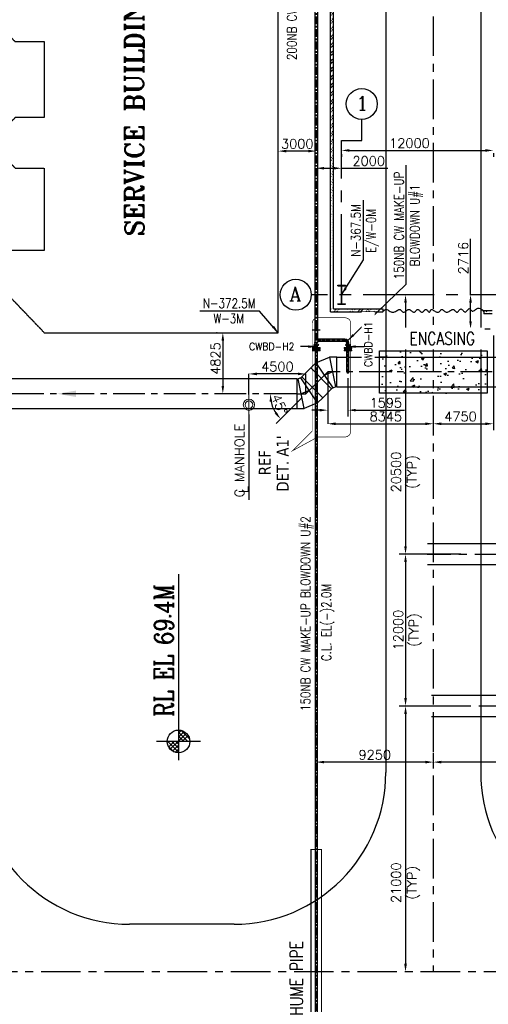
# Model space of a CAD drawing. Header units: inches. Extents: x -341304 to 31571016, y -692717 to 2132253.
# Tile 110 of 256: x 402767 to 439809, y -315058 to -237247. Entities that reach past the tile are written whole.
import ezdxf
from ezdxf.enums import TextEntityAlignment as Align

# ---------------------------------------------------------------- set-up
doc = ezdxf.new("R2010")
doc.units = ezdxf.units.IN
doc.header["$MEASUREMENT"] = 0
for name, pattern in [('CENTER', [2, 1.25, -0.25, 0.25, -0.25]), ('CENTER2', [1.125, 0.75, -0.125, 0.125, -0.125]), ('CENTRE', [1.5, 0.75, -0.25, 0.25, -0.25]), ('DASHDOT', [1, 0.5, -0.25, 0, -0.25])]:
    doc.linetypes.add(name, pattern=pattern)
for name, color, linetype in [('0-CL', 8, 'CENTER'), ('0-CW RETURN', 1, 'Continuous'), ('CANAL', 4, 'Continuous'), ('CEN', 1, 'CENTER'), ('COL', 1, 'Continuous'), ('CW PIPE IL', 4, 'Continuous'), ('CWPIPE', 3, 'CENTER'), ('DIM', 1, 'Continuous'), ('ENCASING', 44, 'Continuous'), ('EQP0', 3, 'Continuous'), ('GRID', 2, 'CENTER2'), ('HATCH', 9, 'Continuous'), ('PIPE', 4, 'Continuous'), ('TCE-ME-ROAD', 244, 'Continuous'), ('text', 3, 'Continuous'), ('WALL', 40, 'Continuous')]:
    doc.layers.add(name, color=color, linetype=linetype)
doc.layers.add('EQP', color=3, linetype='Continuous', lineweight=18)
doc.styles.add('ROMANC', font='ROMANC.SHX')
doc.styles.add('ROMANS', font='romans')
doc.styles.add('ROMANT', font='romant', dxfattribs={"height": 5})
doc.styles.add('style1', font='verdana.ttf')
doc.dimstyles.new('User600', dxfattribs={"dimscale": 500, "dimtxt": 1.5, "dimasz": 1.25, "dimexe": 1, "dimexo": 1, "dimgap": 0.4, "dimtad": 1, "dimdec": 0, "dimzin": 0, "dimdsep": 46, "dimtxsty": 'ROMANS', "dimcen": 1, "dimclrd": 8, "dimclre": 8, "dimclrt": 3, "dimadec": 0, "dimazin": 0, "dimtfac": 1, "dimtdec": 0, "dimtix": 1, "dimtofl": 0, "dimtmove": 0, "dimatfit": 3, "dimfxl": 1, "dimtolj": 1, "dimtzin": 0, "dimarcsym": 0})

# ---------------------------------------------------------------- blocks, each defined once
blk = doc.blocks.new('*D153')
at = {"color": 8, "lineweight": -2, "transparency": 16777216}
for p, q in [((438406, -258984), (438406, -254566)), ((440086, -258984), (438406, -258984)), ((438406, -261074), (438406, -259609)), ((439959, -261699), (438406, -261699))]:
    blk.add_line(p, q, dxfattribs=at)
at = {"color": 8, "transparency": 16777216}
for points in [[(438302, -259609), (438510, -259609), (438406, -258984)], [(438302, -261074), (438510, -261074), (438406, -261699)]]:
    blk.add_solid(points, dxfattribs=at)
at = {"layer": 'Defpoints', "color": 0, "transparency": 16777216}
for p in [(438406, -258984), (440086, -258984), (439959, -261699)]:
    blk.add_point(p, dxfattribs=at)
at = {"color": 3, "transparency": 16777216, "insert": (437831, -256087), "char_height": 750, "attachment_point": 5, "rotation": 90, "style": 'ROMANS'}
blk.add_mtext('\\A1;2716', dxfattribs=at)
blk = doc.blocks.new('*D154')
at = {"color": 8, "lineweight": -2, "transparency": 16777216}
for p, q in [((427114, -265084), (427114, -269182)), ((427739, -269182), (434834, -269182)), ((435459, -268794), (435459, -269182))]:
    blk.add_line(p, q, dxfattribs=at)
at = {"color": 8, "transparency": 16777216}
for points in [[(427739, -269078), (427739, -269286), (427114, -269182)], [(434834, -269078), (434834, -269286), (435459, -269182)]]:
    blk.add_solid(points, dxfattribs=at)
at = {"layer": 'Defpoints', "color": 0, "transparency": 16777216}
for p in [(427114, -265084), (435459, -268794), (435459, -269182)]:
    blk.add_point(p, dxfattribs=at)
at = {"color": 3, "transparency": 16777216, "insert": (431709, -268607), "char_height": 750, "attachment_point": 5, "style": 'ROMANS'}
blk.add_mtext('\\A1;8345', dxfattribs=at)
blk = doc.blocks.new('*D155')
at = {"color": 8, "lineweight": -2, "transparency": 16777216}
for p, q in [((420889, -266879), (420889, -265240)), ((424764, -265240), (421514, -265240)), ((425389, -266809), (425389, -265240))]:
    blk.add_line(p, q, dxfattribs=at)
at = {"color": 8, "transparency": 16777216}
for points in [[(421514, -265136), (421514, -265345), (420889, -265240)], [(424764, -265136), (424764, -265345), (425389, -265240)]]:
    blk.add_solid(points, dxfattribs=at)
at = {"layer": 'Defpoints', "color": 0, "transparency": 16777216}
for p in [(420889, -265240), (420889, -266879), (425389, -266809)]:
    blk.add_point(p, dxfattribs=at)
at = {"color": 3, "transparency": 16777216, "insert": (423139, -264665), "char_height": 750, "attachment_point": 5, "style": 'ROMANS'}
blk.add_mtext('\\A1;4500', dxfattribs=at)
blk = doc.blocks.new('A$C41E52089')
at = {"layer": 'COL'}
h = blk.add_hatch(dxfattribs=at)
h.set_pattern_fill('ANSI31', color=230, scale=100, style=0)
h.paths.add_polyline_path([(300, -710), (0, -710), (0, -750), (300, -750)])
h.paths.add_polyline_path([(0, -710), (-300, -710), (-300, -750), (0, -750)])
h.paths.add_polyline_path([(0, 0), (-13, 0), (-13, -710), (0, -710)])
h.paths.add_polyline_path([(0, 710), (-13, 710), (-13, 0), (0, 0)])
h.paths.add_polyline_path([(12, 0), (0, 0), (0, -710), (12, -710)])
h.paths.add_polyline_path([(12, 710), (0, 710), (0, 0), (12, 0)])
h.paths.add_polyline_path([(300, 750), (0, 750), (0, 710), (12, 710), (300, 710)])
h.paths.add_polyline_path([(0, 750), (-300, 750), (-300, 710), (0, 710)])
at = {"layer": 'COL', "color": 2}
blk.add_line((0, -790), (0, 790), dxfattribs=at)
at = {"layer": 'COL', "color": 230}
for p, q in [((-300, 750), (300, 750)), ((-300, 750), (-300, 710)), ((-300, 710), (300, 710)), ((123, 0), (-123, 0)), ((-13, -710), (-13, 710)), ((12, -710), (12, 710)), ((300, 750), (300, 710)), ((-300, -710), (300, -710)), ((-300, -750), (-300, -710)), ((-300, -750), (300, -750)), ((300, -750), (300, -710))]:
    blk.add_line(p, q, dxfattribs=at)
blk = doc.blocks.new('*D167')
at = {"color": 8, "lineweight": -2, "transparency": 16777216}
for p, q in [((426209, -249429), (426209, -248987)), ((426834, -248987), (427584, -248987)), ((428209, -249429), (428209, -248987)), ((428209, -248987), (431877, -248987))]:
    blk.add_line(p, q, dxfattribs=at)
at = {"color": 8, "transparency": 16777216}
for points in [[(426834, -248882), (426834, -249091), (426209, -248987)], [(427584, -248882), (427584, -249091), (428209, -248987)]]:
    blk.add_solid(points, dxfattribs=at)
at = {"layer": 'Defpoints', "color": 0, "transparency": 16777216}
for p in [(426209, -248987), (426209, -249429), (428209, -249429)]:
    blk.add_point(p, dxfattribs=at)
at = {"color": 3, "transparency": 16777216, "insert": (430356, -248412), "char_height": 750, "attachment_point": 5, "style": 'ROMANS'}
blk.add_mtext('\\A1;2000', dxfattribs=at)
blk = doc.blocks.new('*D309')
at = {"color": 8, "lineweight": -2, "transparency": 16777216}
for p, q in [((424164, -266809), (422065, -266809)), ((425036, -267162), (423038, -269159))]:
    blk.add_line(p, q, dxfattribs=at)
blk.add_arc((425389, -266809), 2825, 192.70361, 212.29639, dxfattribs=at)
at = {"color": 8, "transparency": 16777216}
for points in [[(422530, -267441), (422737, -267418), (422565, -266809)], [(423083, -268253), (422920, -268383), (423392, -268806)]]:
    blk.add_solid(points, dxfattribs=at)
at = {"layer": 'Defpoints', "color": 0, "transparency": 16777216}
for p in [(424664, -266809, -55263), (425389, -266809, -55263), (425389, -266809, -55263), (425902, -266296, -55263), (422661, -267540)]:
    blk.add_point(p, dxfattribs=at)
at = {"color": 3, "transparency": 16777216, "insert": (423311, -267669), "char_height": 750, "attachment_point": 5, "rotation": 292.5, "style": 'ROMANS'}
blk.add_mtext('\\A1;45°', dxfattribs=at)
blk = doc.blocks.new('BTG Road')
at = {"layer": 'TCE-ME-ROAD', "color": 11, "linetype": 'CENTER', "ltscale": 2500}
for p, q in [((2701394, 219644), (2701394, 641519)), ((2791894, 601769, 96251), (2701394, 601769, 96251))]:
    blk.add_line(p, q, dxfattribs=at)
at = {"layer": 'TCE-ME-ROAD'}
for p, q in [((2705144, 617519, 96251), (2705144, 625769, 96251)), ((2791894, 605519, 96251), (2717144, 605519, 96251)), ((2791894, 598019, 96251), (2717144, 598019, 96251))]:
    blk.add_line(p, q, dxfattribs=at)
for centre, start, end in [((2717144, 625769, 96251), 90, 180), ((2717144, 617519, 96251), 180, 270), ((2717144, 586019, 96251), 90, 180)]:
    blk.add_arc(centre, 12000, start, end, dxfattribs=at)
blk = doc.blocks.new('Service Building')
at = {"layer": 'GRID', "color": 91}
for p, q in [((12000, 398199), (14604, 399765)), ((19616, 399765), (14604, 399765)), ((22220, 398199), (19616, 399765)), ((12000, 394000), (12000, 398199)), ((22220, 394000), (22220, 398199))]:
    blk.add_line(p, q, dxfattribs=at)
blk.add_lwpolyline([(37000, 372500), (37000, 391000), (33870, 394000), (30500, 394000), (30500, 391000), (24000, 391000), (24000, 392675), (24000, 393295), (23295, 394000), (20705, 394000), (20000, 393295), (20000, 392675), (20000, 391000), (14000, 391000), (14000, 392675), (14000, 393295), (13295, 394000), (10705, 394000), (10000, 393295), (10000, 391000), (3500, 391000), (3500, 394000), (130, 394000), (-3000, 391000), (-3000, 372500)], close=True, dxfattribs=at)
blk = doc.blocks.new('*D180')
at = {"color": 8, "lineweight": -2, "transparency": 16777216}
for p, q in [((428209, -247868), (428209, -248079)), ((428834, -247579), (439584, -247579)), ((440209, -247790), (440209, -248079))]:
    blk.add_line(p, q, dxfattribs=at)
at = {"color": 8, "transparency": 16777216}
for points in [[(428834, -247475), (428834, -247683), (428209, -247579)], [(439584, -247475), (439584, -247683), (440209, -247579)]]:
    blk.add_solid(points, dxfattribs=at)
at = {"layer": 'Defpoints', "color": 0, "transparency": 16777216}
for p in [(428209, -247368), (440209, -247290), (440209, -247579)]:
    blk.add_point(p, dxfattribs=at)
at = {"color": 3, "transparency": 16777216, "insert": (433577, -247004), "char_height": 750, "attachment_point": 5, "style": 'ROMANS'}
blk.add_mtext('\\A1;12000', dxfattribs=at)
blk = doc.blocks.new('*D181')
at = {"color": 8, "lineweight": -2, "transparency": 16777216}
blk.add_line((425584, -247631), (423834, -247631), dxfattribs=at)
at = {"color": 8, "transparency": 16777216}
for points in [[(423834, -247527), (423834, -247735), (423209, -247631)], [(425584, -247527), (425584, -247735), (426209, -247631)]]:
    blk.add_solid(points, dxfattribs=at)
at = {"layer": 'Defpoints', "color": 0, "transparency": 16777216}
for p in [(423209, -247631), (423209, -247631), (426209, -247631)]:
    blk.add_point(p, dxfattribs=at)
at = {"color": 3, "transparency": 16777216, "insert": (424709, -247056), "char_height": 750, "attachment_point": 5, "style": 'ROMANS'}
blk.add_mtext('\\A1;3000', dxfattribs=at)
blk = doc.blocks.new('*D235')
at = {"color": 8, "lineweight": -2, "transparency": 16777216}
for p, q in [((418384, -261984), (418324, -261984)), ((418824, -262609), (418824, -266184)), ((418384, -266809), (418324, -266809))]:
    blk.add_line(p, q, dxfattribs=at)
at = {"color": 8, "transparency": 16777216}
for points in [[(418720, -262609), (418928, -262609), (418824, -261984)], [(418720, -266184), (418928, -266184), (418824, -266809)]]:
    blk.add_solid(points, dxfattribs=at)
at = {"layer": 'Defpoints', "color": 0, "transparency": 16777216}
for p in [(418884, -261984), (418824, -266809), (418884, -266809)]:
    blk.add_point(p, dxfattribs=at)
at = {"color": 3, "transparency": 16777216, "insert": (418249, -264031), "char_height": 750, "attachment_point": 5, "rotation": 90, "style": 'ROMANS'}
blk.add_mtext('\\A1;4825', dxfattribs=at)
blk = doc.blocks.new('*D247')
at = {"color": 8, "lineweight": -2, "transparency": 16777216}
for p, q in [((440209, -262199), (440209, -269682)), ((436084, -269182), (439584, -269182))]:
    blk.add_line(p, q, dxfattribs=at)
at = {"color": 8, "transparency": 16777216}
for points in [[(436084, -269078), (436084, -269286), (435459, -269182)], [(439584, -269078), (439584, -269286), (440209, -269182)]]:
    blk.add_solid(points, dxfattribs=at)
at = {"layer": 'Defpoints', "color": 0, "transparency": 16777216}
for p in [(440209, -261699), (435459, -269182), (440209, -269182)]:
    blk.add_point(p, dxfattribs=at)
at = {"color": 3, "transparency": 16777216, "insert": (437616, -268607), "char_height": 750, "attachment_point": 5, "style": 'ROMANS'}
blk.add_mtext('\\A1;4750', dxfattribs=at)
blk = doc.blocks.new('*D386')
at = {"color": 8, "lineweight": -2, "transparency": 16777216}
for p, q in [((426209, -295521), (426209, -295417)), ((434834, -295917), (426834, -295917))]:
    blk.add_line(p, q, dxfattribs=at)
at = {"color": 8, "transparency": 16777216}
for points in [[(426834, -295813), (426834, -296021), (426209, -295917)], [(434834, -295813), (434834, -296021), (435459, -295917)]]:
    blk.add_solid(points, dxfattribs=at)
at = {"layer": 'Defpoints', "color": 0, "transparency": 16777216}
for p in [(426209, -295917), (426209, -296021), (435459, -295917, -96251)]:
    blk.add_point(p, dxfattribs=at)
at = {"color": 3, "transparency": 16777216, "insert": (430834, -295342), "char_height": 750, "attachment_point": 5, "style": 'ROMANS'}
blk.add_mtext('\\A1;9250', dxfattribs=at)
blk = doc.blocks.new('*D387')
at = {"color": 8, "lineweight": -2, "transparency": 16777216}
for p, q in [((427114, -265584), (427114, -268605)), ((428709, -265584), (428709, -268605)), ((426489, -268105), (425864, -268105)), ((429334, -268105), (433177, -268105))]:
    blk.add_line(p, q, dxfattribs=at)
at = {"color": 8, "transparency": 16777216}
for points in [[(426489, -268001), (426489, -268209), (427114, -268105)], [(429334, -268001), (429334, -268209), (428709, -268105)]]:
    blk.add_solid(points, dxfattribs=at)
at = {"layer": 'Defpoints', "color": 0, "transparency": 16777216}
for p in [(427114, -265084), (428709, -265084), (428709, -268105)]:
    blk.add_point(p, dxfattribs=at)
at = {"color": 3, "transparency": 16777216, "insert": (431709, -267530), "char_height": 750, "attachment_point": 5, "style": 'ROMANS'}
blk.add_mtext('\\A1;1595', dxfattribs=at)
blk = doc.blocks.new('GT REV-02')
at = {"color": 230, "linetype": 'CENTRE', "ltscale": 2500}
for p, q in [((-998166, 34191), (-958426, 34191)), ((-997843, 22191), (-971714, 22191))]:
    blk.add_line(p, q, dxfattribs=at)
at = {"color": 230, "linetype": 'DASHDOT', "ltscale": 2500, "const_width": 100}
for points in [[(-984701, 35029), (-998166, 35029)], [(-984701, 33353), (-998166, 33353)]]:
    blk.add_lwpolyline(points, dxfattribs=at)
at = {"color": 230, "linetype": 'DASHDOT', "ltscale": 2500, "const_width": 100, "elevation": 0}
for points in [[(-976888, 23029), (-997842, 23029)], [(-976888, 21353), (-997842, 21353)]]:
    blk.add_lwpolyline(points, dxfattribs=at)
blk = doc.blocks.new('*D274')
at = {"color": 8, "lineweight": -2, "transparency": 16777216}
for p, q in [((432906, -258984), (432766, -258984)), ((433266, -259609), (433266, -278859)), ((437628, -279484), (432766, -279484))]:
    blk.add_line(p, q, dxfattribs=at)
at = {"color": 8, "transparency": 16777216}
for points in [[(433162, -259609), (433370, -259609), (433266, -258984)], [(433162, -278859), (433370, -278859), (433266, -279484)]]:
    blk.add_solid(points, dxfattribs=at)
at = {"layer": 'Defpoints', "color": 0, "transparency": 16777216}
for p in [(433406, -258984), (433266, -279484), (438128, -279484)]:
    blk.add_point(p, dxfattribs=at)
at = {"color": 3, "transparency": 16777216, "insert": (433266, -272994), "char_height": 750, "attachment_point": 5, "rotation": 90, "style": 'ROMANS'}
blk.add_mtext('\\A1;20500\\P(TYP)', dxfattribs=at)
blk = doc.blocks.new('*D275')
at = {"color": 8, "lineweight": -2, "transparency": 16777216}
for p, q in [((433266, -280109), (433266, -290859)), ((437950, -291484), (432766, -291484))]:
    blk.add_line(p, q, dxfattribs=at)
at = {"color": 8, "transparency": 16777216}
for points in [[(433162, -280109), (433370, -280109), (433266, -279484)], [(433162, -290859), (433370, -290859), (433266, -291484)]]:
    blk.add_solid(points, dxfattribs=at)
at = {"layer": 'Defpoints', "color": 0, "transparency": 16777216}
for p in [(433266, -279484), (433266, -291484), (438450, -291484)]:
    blk.add_point(p, dxfattribs=at)
at = {"color": 3, "transparency": 16777216, "char_height": 750, "attachment_point": 5, "rotation": 90, "style": 'ROMANS'}
for s, insert in [('\\A1;12000', (432691, -285484)), ('\\A1;(TYP)', (434038, -285484))]:
    blk.add_mtext(s, dxfattribs=dict(at, insert=insert))
blk = doc.blocks.new('*D276')
at = {"color": 8, "lineweight": -2, "transparency": 16777216}
blk.add_line((433266, -292109), (433266, -311859), dxfattribs=at)
at = {"color": 8, "transparency": 16777216}
for points in [[(433162, -292109), (433370, -292109), (433266, -291484)], [(433162, -311859), (433370, -311859), (433266, -312484)]]:
    blk.add_solid(points, dxfattribs=at)
at = {"layer": 'Defpoints', "color": 0, "transparency": 16777216}
for p in [(433266, -291484), (433266, -312484), (433266, -312484)]:
    blk.add_point(p, dxfattribs=at)
at = {"color": 3, "transparency": 16777216, "insert": (433266, -305453), "char_height": 750, "attachment_point": 5, "rotation": 90, "style": 'ROMANS'}
blk.add_mtext('\\A1;21000\\P(TYP)', dxfattribs=at)
blk = doc.blocks.new('*D389')
at = {"color": 8, "lineweight": -2, "transparency": 16777216}
for p, q in [((435459, -295186), (435459, -296417)), ((457329, -295186), (457329, -296417)), ((456704, -295917), (436084, -295917))]:
    blk.add_line(p, q, dxfattribs=at)
at = {"color": 8, "transparency": 16777216}
for points in [[(436084, -295813), (436084, -296021), (435459, -295917)], [(456704, -295813), (456704, -296021), (457329, -295917)]]:
    blk.add_solid(points, dxfattribs=at)
at = {"layer": 'Defpoints', "color": 0, "transparency": 16777216}
for p in [(435459, -294686, 96251), (457329, -294686), (435459, -295917)]:
    blk.add_point(p, dxfattribs=at)
at = {"color": 3, "transparency": 16777216, "insert": (446394, -295342), "char_height": 750, "attachment_point": 5, "style": 'ROMANS'}
blk.add_mtext('\\A1;21870', dxfattribs=at)
blk = doc.blocks.new('A$C38D84FB9')
at = {"layer": 'CWPIPE', "color": 1, "ltscale": 1000, "const_width": 75}
for points in [[(0, 0), (-162, 162)], [(0, 0), (-162, -162)], [(0, 0), (162, 162)], [(0, 0), (162, -162)]]:
    blk.add_lwpolyline(points, dxfattribs=at)

msp = doc.modelspace()

# ---------------------------------------------------------------- hatches: boundary and pattern name
at = {"layer": 'ENCASING'}
h = msp.add_hatch(dxfattribs=at)
h.set_pattern_fill('AR-CONC', color=256, scale=300)
h.set_pattern_definition([(50, (2504237.6, -201431), (2151.7805, -188.2564), [225, -2475]), (355, (2504237.6, -201431), (-416.254, 2256.5764), [180, -1980]), (100.45144, (2504416.9, -201446.6), (1735.5265, 2068.32), [191.2206, -2103.4263]), (46.1842, (2504237.6, -200831), (3201.724, -496.558), [337.5, -3712.5]), (96.63564, (2504504.4, -200872.3), (2803.986, 2922.356), [286.831, -3155.1413]), (351.18416, (2504237.6, -200831), (2803.986, 2922.356), [270, -2970]), (21, (2504537.6, -200981), (1790.7212, -1207.8567), [225, -2475]), (326, (2504537.6, -200981), (729.946, 2175.4501), [180, -1980]), (71.45144, (2504686.8, -201081.6), (2520.6671, 967.5935), [191.2206, -2103.4263]), (37.5, (2504237.6, -201430.9), (36.47957, 998.68156), [0, -1956, 0, -2010, 0, -1987.5]), (7.5, (2504237.6, -201430.9), (789.2086, 1183.23514), [0, -1146, 0, -1911, 0, -757.5]), (327.5, (2503568.6, -201430.9), (1601.4673, -67.6646), [0, -750, 0, -2340, 0, -3105]), (317.5, (2503268.6, -201431), (1749.5585, 300.3149), [0, -975, 0, -1554, 0, -2205])])
h.paths.add_polyline_path([(431209.4, -263416), (439709.4, -263416), (439709.4, -266751), (431209.4, -266751)])
at = {"layer": 'HATCH'}
h = msp.add_hatch(dxfattribs=at)
h.set_pattern_fill('ANSI32', color=256, scale=1200, style=0)
h.set_pattern_definition([(45, (-256733.5, -1126975.5), (-318.19805, 318.19805), []), (45, (-256521.4, -1126975.5), (-318.19805, 318.19805), [])])
edge = h.paths.add_edge_path()
edge.add_line((427329.4, -260339.2), (427329.4, -221983.5))
edge.add_line((427559.4, -260109.2), (427559.4, -221983.5))
h = msp.add_hatch(dxfattribs=at)
h.set_pattern_fill('ANSI32', color=256, scale=1200, style=0)
h.set_pattern_definition([(45, (-256733.5, -1127305.34), (-318.19805, 318.19805), []), (45, (-256521.4, -1127305.34), (-318.19805, 318.19805), [])])
edge = h.paths.add_edge_path()
edge.add_line((427329.4, -260109.2), (428209.4, -260109.2))
edge.add_line((427329.4, -260339.2), (428209.4, -260339.2))
h = msp.add_hatch(dxfattribs=at)
h.set_pattern_fill('ANSI32', color=256, scale=1200, style=0)
h.set_pattern_definition([(45, (415554.46, -396468.7), (-318.198, 318.198), []), (45, (415766.6, -396468.7), (-318.198, 318.198), [])])
edge = h.paths.add_edge_path()
edge.add_line((428209.4, -260109.2), (431459.4, -260109.2))
edge.add_line((428209.4, -260339.2), (431459.4, -260339.2))
h = msp.add_hatch(dxfattribs=at)
h.set_pattern_fill('ANSI32', color=256, scale=1200, style=0)
h.set_pattern_definition([(45, (428209.38, -259457.77), (-318.198, 318.198), []), (45, (428421.5, -259457.77), (-318.198, 318.198), [])])
edge = h.paths.add_edge_path()
edge.add_line((440109.4, -260253.6), (439459.4, -260253.6))
edge.add_line((440109.4, -260483.6), (439459.4, -260483.6))

# ---------------------------------------------------------------- linework, layer by layer
at = {"color": 5, "lineweight": -3}
msp.add_line((420889.3, -268457.8), (420889.3, -275186.6), dxfattribs=at)
for p, q in [((415321.1, -281055.9), (415321.1, -295766.1)), ((417059.8, -294287.7), (413582.4, -294287.7))]:
    msp.add_line(p, q)
at = {"color": 0}
for p, q in [((415321.1, -293619.5), (415528.7, -293411.9)), ((415321.1, -293937.7), (415758, -293500.8)), ((415321.1, -293550.9), (416057.9, -294287.7)), ((415321.1, -294255.9), (415941.4, -293635.6)), ((415321.1, -293869.1), (415739.7, -294287.7)), ((415492.6, -293404.2), (416204.6, -294116.2)), ((415607.5, -294287.7), (416084.4, -293810.8)), ((414466.9, -294287.7), (415321.1, -295141.9)), ((414487.2, -294626.2), (414982.6, -295121.6)), ((414534.3, -294724.6), (414971.1, -294287.7)), ((414669, -294908), (415289.3, -294287.7)), ((414785.1, -294287.7), (415321.1, -294823.7)), ((414844.2, -295051), (415321.1, -294574.1)), ((415063.4, -295150), (415321.1, -294892.3)), ((415103.3, -294287.7), (415321.1, -294505.5)), ((415321.1, -294187.3), (415421.5, -294287.7))]:
    msp.add_line(p, q, dxfattribs=at)
at = {"color": 7, "const_width": 50}
msp.add_lwpolyline([(426343, -270219.5), (428482.4, -270219.5, 0.4142136), (428939.9, -269762), (428939.9, -261261.9, 0.4142136), (428482.4, -260804.4), (426343, -260804.4, 0.4142136), (425885.5, -261261.9), (425885.5, -269762)], format="xyb", dxfattribs=at)
msp.add_lwpolyline([(426343, -270219.5), (424351.7, -271304.4), (425885.5, -269762)], dxfattribs=at)
at = {"color": 7, "const_width": 90}
msp.add_lwpolyline([(426629.4, -302820.6), (426629.4, -319233.5), (425789.4, -319233.5), (425789.4, -302820.6)], close=True, dxfattribs=at)
msp.add_circle((415321.1, -294287.7), 900)
at = {"layer": '0-CL', "lineweight": -3, "ltscale": 500}
msp.add_line((426209.4, -221983.5), (426209.4, -328883.5), dxfattribs=at)
at = {"layer": '0-CL', "lineweight": -3, "ltscale": 200}
for p, q in [((426519.4, -261783.5), (425899.3, -261783.5)), ((428480.4, -262583.5), (426209.4, -262583.5)), ((428709.4, -265083.5), (428709.4, -262812.5))]:
    msp.add_line(p, q, dxfattribs=at)
at = {"layer": '0-CL', "lineweight": -3, "ltscale": 2000}
for p, q in [((427112.9, -265083.5, 0), (425902.2, -266294.2, 0)), ((426846.3, -265350.1), (427489.9, -265083.5)), ((427838.3, -265083.5), (427112.9, -265083.5)), ((440109.4, -265083.5), (427838.3, -265083.5)), ((424663.9, -266808.5), (386305, -266808.5)), ((424663.9, -266808.5, -55263.2), (425389.3, -266808.5, -55263.2)), ((425655.9, -266541.9, -55263.2), (425012.2, -266808.5, -55263.2)), ((425389.3, -266808.5, -55263.2), (425902.2, -266295.6, -55263.2))]:
    msp.add_line(p, q, dxfattribs=at)
at = {"layer": '0-CL', "lineweight": -3, "ltscale": 200}
msp.add_arc((428480.4, -262812.5), 229, 0, 90, dxfattribs=at)
at = {"layer": '0-CW RETURN', "color": 20, "linetype": 'Continuous'}
for p, q in [((426099.8, -221983.5), (426099.8, -262761.5)), ((426318.9, -221983.5), (426318.9, -262500.3)), ((426318.9, -262405.5), (426099.8, -262405.5)), ((426318.9, -262761.5), (426099.8, -262761.5)), ((426126.1, -262913.5), (426099.8, -262761.5)), ((426126.1, -262913.5), (426126.1, -262956.6)), ((426126.1, -262913.5), (426292.6, -262913.5)), ((426292.6, -262913.5), (426318.9, -262761.5)), ((426292.6, -262913.5), (426292.6, -262956.6)), ((428480.4, -262500.3), (426318.9, -262500.3)), ((428480.4, -262666.8), (426318.9, -262666.8)), ((426318.9, -262666.8), (426318.9, -262761.5)), ((426387.4, -262500.3), (426387.4, -262666.8)), ((428480.4, -262666.8), (428480.4, -262500.3)), ((428626.1, -262956.6), (428626.1, -262812.5)), ((428626.1, -262812.5), (428792.6, -262812.5)), ((428792.6, -262956.6), (428792.6, -262812.5)), ((426126.1, -263424.1), (426126.1, -328883.5)), ((426292.6, -263424.1), (426292.6, -328883.5)), ((428626.1, -263149.1), (428626.1, -263022.9)), ((428626.1, -265083.5), (428626.1, -263424.1)), ((428792.6, -263149.1), (428792.6, -263022.9)), ((428792.6, -265083.5), (428792.6, -263424.1)), ((426126.1, -264854.5), (426292.6, -264854.5)), ((428626.1, -264854.5), (428792.6, -264854.5))]:
    msp.add_line(p, q, dxfattribs=at)
at = {"layer": '0-CW RETURN', "color": 1, "linetype": 'Continuous'}
for p, q in [((426318.9, -261478.5), (426099.8, -261478.5)), ((426318.9, -262088.5), (426099.8, -262088.5)), ((426126.1, -263149.1), (426126.1, -263022.9)), ((426292.6, -263022.9), (426292.6, -263149.1)), ((426292.6, -263149.1), (426292.6, -263022.9))]:
    msp.add_line(p, q, dxfattribs=at)
at = {"layer": '0-CW RETURN', "color": 6, "linetype": 'Continuous'}
msp.add_line((426126.1, -263022.9), (426126.1, -263149.1), dxfattribs=at)
at = {"layer": '0-CW RETURN', "color": 1, "linetype": 'Continuous'}
msp.add_arc((426209.4, -261783.5), 109.5, 0, 180.000327, dxfattribs=at)
at = {"layer": '0-CW RETURN', "color": 20, "linetype": 'Continuous'}
for centre, radius, start, end in [((428480.4, -262812.5), 312.2, 0, 90), ((428480.4, -262812.5), 145.8, 0, 90), ((426209.4, -265083.5), 83.2, 180, 0), ((428709.4, -265083.5), 83.2, 180, 0)]:
    msp.add_arc(centre, radius, start, end, dxfattribs=at)
at = {"layer": '0-CW RETURN', "color": 1, "linetype": 'Continuous'}
msp.add_solid([(407215.7, -267058.5, 0), (407215.7, -266558.5, 0), (405715.7, -266808.5, 0)], dxfattribs=at)
at = {"layer": 'CANAL', "color": 240, "linetype": 'CENTER2', "ltscale": 7500}
for p, q in [((429803.1, -246791.6), (429803.1, -245134.2)), ((428209.4, -258233.5), (428209.4, -246791.6)), ((428209.4, -246791.6), (429803.1, -246791.6)), ((545221.9, -258983.5), (425815.2, -258983.5))]:
    msp.add_line(p, q, dxfattribs=at)
at = {"layer": 'CEN', "color": 254, "linetype": 'CENTER', "lineweight": 9, "ltscale": 500}
for p, q in [((426209.4, -263463.2), (426209.4, -262914.2)), ((428709.4, -263463.2), (428709.4, -262914.2)), ((426532.4, -263286.6), (425886.4, -263286.6)), ((429032.4, -263286.6), (428386.4, -263286.6))]:
    msp.add_line(p, q, dxfattribs=at)
at = {"layer": 'CW PIPE IL', "color": 3, "linetype": 'ByBlock', "lineweight": 9, "ltscale": 500}
for p, q in [((426384.4, -262956.6), (426034.4, -262956.6)), ((426384.4, -262981.6), (426034.4, -262981.6)), ((426034.4, -262981.6), (426176.3, -263045.4)), ((426095.4, -262981.6), (426176.3, -263018)), ((426384.4, -262981.6), (426242.5, -263045.4)), ((426323.4, -262981.6), (426242.5, -263018)), ((428884.4, -262956.6), (428534.4, -262956.6)), ((428884.4, -262981.6), (428534.4, -262981.6)), ((428534.4, -262981.6), (428676.3, -263045.4)), ((428595.4, -262981.6), (428676.3, -263018)), ((428884.4, -262981.6), (428742.5, -263045.4)), ((428823.4, -262981.6), (428742.5, -263018)), ((425909.4, -263149.1), (426509.4, -263149.1)), ((425909.4, -263149.1), (425909.4, -263222.6)), ((425909.4, -263185.1), (426509.4, -263185.1)), ((425909.4, -263185.1), (426509.4, -263185.1)), ((425909.4, -263222.6), (426509.4, -263222.6)), ((425909.4, -263350.6), (426509.4, -263350.6)), ((425909.4, -263350.6), (425909.4, -263424.1)), ((425909.4, -263388.1), (426509.4, -263388.1)), ((425909.4, -263424.1), (426509.4, -263424.1)), ((426006.2, -263350.6), (426006.2, -263222.6)), ((426184.4, -263211), (426184.4, -263074.3)), ((426234.4, -263211), (426234.4, -263074.3)), ((426412.6, -263350.6), (426412.6, -263222.6)), ((426509.4, -263149.1), (426509.4, -263222.6)), ((426509.4, -263350.6), (426509.4, -263424.1)), ((428409.4, -263149.1), (429009.4, -263149.1)), ((428409.4, -263149.1), (428409.4, -263222.6)), ((428409.4, -263185.1), (429009.4, -263185.1)), ((428409.4, -263185.1), (429009.4, -263185.1)), ((428409.4, -263222.6), (429009.4, -263222.6)), ((428409.4, -263350.6), (429009.4, -263350.6)), ((428409.4, -263350.6), (428409.4, -263424.1)), ((428409.4, -263388.1), (429009.4, -263388.1)), ((428409.4, -263424.1), (429009.4, -263424.1)), ((428506.2, -263350.6), (428506.2, -263222.6)), ((428684.4, -263211), (428684.4, -263074.3)), ((428734.4, -263211), (428734.4, -263074.3)), ((428912.6, -263350.6), (428912.6, -263222.6)), ((429009.4, -263149.1), (429009.4, -263222.6)), ((429009.4, -263350.6), (429009.4, -263424.1))]:
    msp.add_line(p, q, dxfattribs=at)
for points in [[(426281.9, -263362.3), (426281.9, -263211), (426136.8, -263211), (426136.8, -263362.3)], [(426257.8, -263337.8), (426257.8, -263235.3), (426162.1, -263235.3), (426162.1, -263337.8)], [(426242.5, -263074.3), (426242.5, -263016.5), (426176.3, -263016.5), (426176.3, -263074.3)], [(428781.9, -263362.3), (428781.9, -263211), (428636.8, -263211), (428636.8, -263362.3)], [(428757.8, -263337.8), (428757.8, -263235.3), (428662.1, -263235.3), (428662.1, -263337.8)], [(428742.5, -263074.3), (428742.5, -263016.5), (428676.3, -263016.5), (428676.3, -263074.3)]]:
    msp.add_lwpolyline(points, close=True, dxfattribs=at)
for centre, start, end in [((426034.4, -262969.1), 90, 270), ((426384.4, -262969.1), 270, 90), ((428534.4, -262969.1), 90, 270), ((428884.4, -262969.1), 270, 90)]:
    msp.add_arc(centre, 12.5, start, end, dxfattribs=at)
at = {"layer": 'CWPIPE', "color": 1, "linetype": 'Continuous'}
for p, q in [((426185, -264360.4), (425774.4, -264770.9)), ((426185, -264360.4), (427257.7, -263916)), ((426185, -264360.4), (427507.6, -266339.9)), ((427838.3, -263916), (427257.7, -263916)), ((427257.7, -263916), (427722.2, -266251)), ((427838.3, -266251), (427838.3, -263916)), ((427838.3, -263916), (428626.1, -263916)), ((428792.6, -263916), (456695.8, -263916)), ((425076.7, -265470, -55263.2), (425774.4, -264770.9)), ((427425.5, -266422), (425774.4, -264770.9)), ((424663.9, -265641), (386678.6, -265641)), ((424663.9, -265641, -55263.2), (424663.9, -267976, -55263.2)), ((424663.9, -265641, -55263.2), (424780, -265641, -55263.2)), ((424994.6, -265552.1, -55263.2), (424780, -265641, -55263.2)), ((425244.5, -267976, -55263.2), (424780, -265641, -55263.2)), ((424994.6, -265552.1, -55263.2), (425076.7, -265470, -55263.2)), ((426317.2, -267531.7, -55263.2), (424994.6, -265552.1, -55263.2)), ((425076.7, -265470, -55263.2), (426727.8, -267121.1, -55263.2)), ((427425.5, -266422), (426727.8, -267121.1, -55263.2)), ((427507.6, -266339.9), (427425.5, -266422)), ((427507.6, -266339.9), (427722.2, -266251)), ((427838.3, -266251), (427722.2, -266251)), ((427838.3, -266251), (461729.9, -266251)), ((426317.2, -267531.7, -55263.2), (425244.5, -267976, -55263.2)), ((426317.2, -267531.7, -55263.2), (426727.8, -267121.1, -55263.2)), ((386509.9, -267976), (424663.9, -267976)), ((424663.9, -267976, -55263.2), (425244.5, -267976, -55263.2))]:
    msp.add_line(p, q, dxfattribs=at)
at = {"layer": 'ENCASING'}
msp.add_lwpolyline([(431709.4, -263916), (431209.4, -263916), (431209.4, -263416), (439209.4, -263416), (439709.4, -263416), (439709.4, -266251), (439709.4, -266751), (431709.4, -266751), (431209.4, -266751), (431209.4, -263916)], dxfattribs=at)
msp.add_lwpolyline([(431209.4, -263416), (439709.4, -263416), (439709.4, -266751), (431209.4, -266751)], close=True, dxfattribs=at)
at = {"layer": 'EQP'}
msp.add_line((420889.3, -266879.1), (420889.3, -268476.9), dxfattribs=at)
for radius in [450, 300]:
    msp.add_circle((420889.3, -267676), radius, dxfattribs=at)
at = {"layer": 'PIPE'}
msp.add_lwpolyline([(431459.4, -260326.3), (431488.7, -260300.8), (431533.5, -260258.7), (431580.7, -260216.5), (431630.6, -260179.7), (431683.2, -260153.7), (431738.5, -260143.8), (431796.6, -260153.7), (431857.3, -260179.7), (431920.3, -260216.5), (431985.4, -260258.7), (432052.4, -260300.8), (432120.9, -260337.6), (432190.7, -260363.6), (432261.5, -260373.5), (432333.1, -260363.6), (432404.7, -260337.6), (432475.4, -260300.8), (432544.4, -260258.7), (432610.9, -260216.5), (432674, -260179.7), (432732.9, -260153.7), (432786.7, -260143.8), (432835.1, -260153.7), (432878.7, -260179.7), (432919, -260216.5), (432957.2, -260258.7), (432994.4, -260300.8), (433032, -260337.6), (433071.1, -260363.6), (433113.1, -260373.5), (433158.8, -260363.6), (433207.8, -260337.6), (433259.6, -260300.8), (433313.5, -260258.7), (433368.8, -260216.5), (433424.9, -260179.7), (433481.1, -260153.7), (433536.7, -260143.8), (433591.2, -260153.7), (433644.3, -260179.7), (433696, -260216.5), (433746.1, -260258.7), (433794.4, -260300.8), (433840.9, -260337.6), (433885.4, -260363.6), (433927.9, -260373.5), (433968.2, -260363.6), (434006.8, -260337.6), (434044.1, -260300.8), (434080.8, -260258.7), (434117.2, -260216.5), (434154, -260179.7), (434191.6, -260153.7), (434230.5, -260143.8), (434271, -260153.7), (434312.9, -260179.7), (434355.7, -260216.5), (434399, -260258.7), (434442.3, -260300.8), (434485.1, -260337.6), (434527.1, -260363.6), (434567.6, -260373.5), (434606.5, -260363.6), (434644, -260337.6), (434680.5, -260300.8), (434716.5, -260258.7), (434752.4, -260216.5), (434788.6, -260179.7), (434825.5, -260153.7), (434863.7, -260143.8), (434903.3, -260153.7), (434943.5, -260179.7), (434983.6, -260216.5), (435022.6, -260258.7), (435059.5, -260300.8), (435093.5, -260337.6), (435123.6, -260363.6), (435149, -260373.5), (435169.2, -260363.6), (435185.7, -260337.6), (435200.7, -260300.8), (435216, -260258.7), (435233.8, -260216.5), (435256, -260179.7), (435284.7, -260153.7), (435321.9, -260143.8), (435368.9, -260153.7), (435424.4, -260179.7), (435485.9, -260216.5), (435551.5, -260258.7), (435618.9, -260300.8), (435686, -260337.6), (435750.5, -260363.6), (435810.3, -260373.5), (435863.8, -260363.6), (435911.6, -260337.6), (435954.8, -260300.8), (435994.6, -260258.7), (436032.2, -260216.5), (436068.7, -260179.7), (436105.3, -260153.7), (436143.2, -260143.8), (436183.3, -260153.7), (436225.8, -260179.7), (436270.7, -260216.5), (436318, -260258.7), (436367.6, -260300.8), (436419.5, -260337.6), (436473.6, -260363.6), (436530, -260373.5), (436588.6, -260363.6), (436648.6, -260337.6), (436709.5, -260300.8), (436770.5, -260258.7), (436830.9, -260216.5), (436889.9, -260179.7), (436946.9, -260153.7), (437001.2, -260143.8), (437052.2, -260153.7), (437100.2, -260179.6), (437145.5, -260216), (437188.4, -260257.4), (437229.5, -260298.5), (437268.9, -260333.5), (437307.3, -260357.1), (437344.8, -260363.8), (437381.9, -260349.9), (437418.7, -260319.3), (437455.5, -260277.7), (437492.4, -260230.8), (437529.6, -260184.4), (437567.2, -260144.1), (437605.5, -260115.8), (437644.6, -260105), (437684.6, -260115.7), (437725.4, -260143.9), (437767.1, -260183.6), (437809.3, -260228.9), (437852.1, -260274), (437895.2, -260312.9), (437938.6, -260339.8), (437982.2, -260348.7), (438025.8, -260335.7), (438069.2, -260304.9), (438111.9, -260262.3), (438153.8, -260214), (438194.5, -260165.9), (438233.7, -260124), (438271.2, -260094.5), (438306.5, -260083.3), (438339.8, -260094.3), (438372.3, -260122.7), (438405.4, -260161.4), (438440.9, -260203.4), (438480.2, -260241.6), (438524.9, -260269.1), (438576.6, -260278.8), (438636.8, -260263.8), (438706.8, -260220.7), (438786.6, -260161.3), (438876, -260101.4), (438974.9, -260056.5), (439082.9, -260042.2), (439199.8, -260074.1), (439325.3, -260167.9), (439459.4, -260339.2)], dxfattribs=at)
at = {"layer": 'text', "lineweight": 25}
for centre in [(429803.1, -243909.1), (424590.2, -258983.5)]:
    msp.add_circle(centre, 1225, dxfattribs=at)
at = {"layer": 'WALL'}
for p, q in [((427329.4, -260339.2), (427329.4, -221983.5)), ((427559.4, -260109.2), (427559.4, -221983.5)), ((427329.4, -260339.2), (428209.4, -260339.2)), ((427559.4, -260109.2), (428209.4, -260109.2)), ((428209.4, -260109.2), (431459.4, -260109.2)), ((428209.4, -260339.2), (431459.4, -260339.2)), ((431459.4, -260109.2), (431459.4, -260339.2)), ((440109.4, -260253.6), (439459.4, -260253.6)), ((439459.4, -260253.6), (439459.4, -260483.6)), ((440109.4, -260483.6), (439459.4, -260483.6))]:
    msp.add_line(p, q, dxfattribs=at)

# ---------------------------------------------------------------- block references
at = {"rotation": 90}
msp.add_blockref('Service Building', (795709.4, -258983.5), dxfattribs=at)
at = {"color": 230}
msp.add_blockref('GT REV-02', (1433150.1, -313674.2, 96251.3), dxfattribs=at)
at = {"layer": 'COL'}
msp.add_blockref('A$C41E52089', (428209.4, -258983.5), dxfattribs=at)
at = {"layer": 'CWPIPE', "ltscale": 1000, "xscale": 1.23046875, "yscale": 1.23046875, "zscale": 1.23046875}
for p in [(426209.4, -263083.5), (428709.4, -263083.5)]:
    msp.add_blockref('A$C38D84FB9', p, dxfattribs=at)
at = {"layer": 'TCE-ME-ROAD', "rotation": 90}
msp.add_blockref('BTG Road', (1037228.5, -3013877.5), dxfattribs=at)

# ---------------------------------------------------------------- texts
at = {"color": 3, "lineweight": -2, "style": 'ROMANS'}
for s, p in [('C MANHOLE', (420519.2, -274990.6)), ('L', (420829.3, -274660.2, 35984.3))]:
    msp.add_text(s, height=750, rotation=90, dxfattribs=at).set_placement(p)
at = {"lineweight": 25, "style": 'style1', "width": 0.8}
for s, p in [("DET. A1'", (424028.9, -274536.1, 35984.3)), ('REF ', (422617.3, -273247.7, 35984.3))]:
    msp.add_text(s, height=950, rotation=90, dxfattribs=at).set_placement(p)
at = {"layer": 'EQP0', "color": 20, "style": 'ROMANC', "width": 0.9}
msp.add_text('CWBD-H2', height=600, dxfattribs=at).set_placement((420899.3, -263374.5, 35984.3))
at = {"layer": 'EQP0', "style": 'ROMANS', "width": 0.8}
msp.add_text('HUME PIPE', height=1000, rotation=90, dxfattribs=at).set_placement((425157.2, -315954.5))
at = {"layer": 'text', "lineweight": 25, "style": 'ROMANS', "width": 0.8}
for s, p in [('200NB CW MAKE-UP BLOWDOWN U#1&2', (424279.1, -232151.1, 117923.2)), ('N-367.5M', (429338.9, -253905.5, -70.2)), ('E/W-0M', (430540.5, -253938.9, -70.2)), ('150NB CW MAKE-UP BLOWDOWN U#2', (425362.6, -284181.8, 117923.2)), ('C.L. EL(-)2.0M', (427007.6, -284887.2, 117923.2))]:
    msp.add_text(s, height=750, rotation=90, dxfattribs=at).set_placement(p, align=Align.MIDDLE_CENTER)
at = {"layer": 'text', "lineweight": 25, "style": 'ROMANT'}
msp.add_text('SERVICE BUILDING', height=1500, rotation=90, dxfattribs=at).set_placement((412584.5, -254351.6, -130.9))
at = {"layer": 'text', "lineweight": 25, "style": 'ROMANC'}
for s, p in [('1', (429373.2, -244393.7, -192502.6)), ('A', (424076.4, -259468.1, -192502.6))]:
    msp.add_text(s, height=1100, dxfattribs=at).set_placement(p)
at = {"layer": 'text', "lineweight": 25, "style": 'ROMANS', "width": 0.8}
for s, p in [('N-372.5M', (419328.2, -259659.5, -70.2)), ('W-3M', (419294.7, -260861.1, -70.2))]:
    msp.add_text(s, height=750, dxfattribs=at).set_placement(p, align=Align.MIDDLE_CENTER)
at = {"layer": 'text', "style": 'ROMANC', "width": 0.8}
msp.add_text('RL EL 69.4M', height=1500, rotation=90, dxfattribs=at).set_placement((414178.4, -287097.6), align=Align.MIDDLE)
at = {"layer": 'text', "insert": (432374.1, -253508.1, 117923.2), "char_height": 750, "width": 10312.318, "attachment_point": 2, "rotation": 90, "style": 'ROMANS'}
msp.add_mtext('{\\W0.8;150NB CW MAKE-UP BLOWDOWN U#1}', dxfattribs=at)

# ---------------------------------------------------------------- dimensions: what is measured, and where the dimension line sits
at = {"color": 8}
for base, p1, p2, picture, middle in [((423209.4, -247631.3), (426209.4, -247631.3), (423209.4, -247631.3), '*D181', (424709.4, -247631.3)), ((440209.4, -247579.2), (428209.4, -247367.5), (440209.4, -247289.6), '*D180', (433576.6, -247579.2))]:
    dim = msp.add_linear_dim(base=base, p1=p1, p2=p2, dimstyle='User600', dxfattribs=at)
    dim.commit()
    dim.dimension.update_dxf_attribs({"geometry": picture, "text_midpoint": middle, "dimtype": 160})
for base, p1, p2, picture, middle in [((426209.4, -248986.5), (428209.4, -249429), (426209.4, -249429), '*D167', (430355.8, -248986.5)), ((435459.4, -269182.2), (427114.3, -265083.5), (435459.4, -268793.7), '*D154', (431709.4, -269182.2))]:
    dim = msp.add_linear_dim(base=base, p1=p1, p2=p2, dimstyle='User600', override={"dimexe": 0, "dimexo": 0})
    dim.commit()
    dim.dimension.update_dxf_attribs({"geometry": picture, "text_midpoint": middle, "dimtype": 160})
dim = msp.add_linear_dim(base=(438405.9, -258983.5), p1=(439959.4, -261699.3), p2=(440086.1, -258983.5), angle=90, dimstyle='User600', override={"dimexe": 0, "dimexo": 0})
dim.commit()
dim.dimension.update_dxf_attribs({"geometry": '*D153', "text_midpoint": (438405.9, -256087.1), "dimtype": 160})
at = {"color": 230}
for base, p1, p2, picture, middle in [((433266.2, -279483.5, 96251.3), (433405.6, -258983.5, 96251.3), (438127.8, -279483.5, 96251.3), '*D274', (433266.2, -272994.5, 96251.3)), ((433266.2, -312483.5, 96251.3), (433266.2, -291483.5, 96251.3), (433266.2, -312483.5, 96251.3), '*D276', (433266.2, -305452.6, 96251.3))]:
    dim = msp.add_linear_dim(base=base, p1=p1, p2=p2, angle=90, text='<>\\X(TYP)', dimstyle='User600', dxfattribs=at)
    dim.commit()
    dim.dimension.update_dxf_attribs({"geometry": picture, "text_midpoint": middle, "dimtype": 160})
at = {"color": 7}
dim = msp.add_linear_dim(base=(418824.2, -266808.5), p1=(418884.1, -261983.5), p2=(418884.1, -266808.5), angle=90, dimstyle='User600', dxfattribs=at)
dim.commit()
dim.dimension.update_dxf_attribs({"geometry": '*D235', "text_midpoint": (418824.2, -264030.5), "dimtype": 160})
dim = msp.add_linear_dim(base=(440209.4, -269182.3), p1=(435459.4, -269182.3), p2=(440209.4, -261699.3), dimstyle='User600', dxfattribs=at)
dim.commit()
dim.dimension.update_dxf_attribs({"geometry": '*D247', "text_midpoint": (437615.9, -269182.3), "dimtype": 160})
dim = msp.add_linear_dim(base=(420889.3, -265240.4), p1=(425389.3, -266808.5), p2=(420889.3, -266879.1), dimstyle='User600', override={"dimexe": 0, "dimexo": 0})
dim.commit()
dim.dimension.update_dxf_attribs({"geometry": '*D155', "text_midpoint": (423139.3, -264665.4)})
at = {"color": 230}
dim = msp.add_linear_dim(base=(428709.4, -268105.3), p1=(427114.3, -265083.5), p2=(428709.4, -265083.5), dimstyle='User600', dxfattribs=at)
dim.commit()
dim.dimension.update_dxf_attribs({"geometry": '*D387', "text_midpoint": (431709.4, -268105.3), "dimtype": 160})
at = {"color": 8}
dim = msp.add_angular_dim_2l(base=(422660.9, -267539.6), line1=((424663.9, -266808.5, -55263.2), (425389.3, -266808.5, -55263.2)), line2=((425389.3, -266808.5, -55263.2), (425902.2, -266295.6, -55263.2)), dimstyle='User600', dxfattribs=at)
dim.commit()
dim.dimension.update_dxf_attribs({"geometry": '*D309', "text_midpoint": (423310.9, -267669.4)})
at = {"color": 230}
dim = msp.add_linear_dim(base=(433266.2, -291483.5, 96251.3), p1=(433266.2, -279483.5, 96251.3), p2=(438450, -291483.5, 96251.3), angle=90, text='<>\\X(TYP)', dimstyle='User600', dxfattribs=at)
dim.commit()
dim.dimension.update_dxf_attribs({"geometry": '*D275', "text_midpoint": (433266.2, -285483.5, 96251.3)})
for base, p1, p2, picture, middle in [((426209.4, -295917.1), (435459.4, -295917.1, -96251.3), (426209.4, -296020.9), '*D386', (430834.4, -295342.1)), ((435459.4, -295917.1), (457329.4, -294686), (435459.4, -294686, 96251.3), '*D389', (446394.4, -295342.1))]:
    dim = msp.add_linear_dim(base=base, p1=p1, p2=p2, dimstyle='User600', dxfattribs=at)
    dim.commit()
    dim.dimension.update_dxf_attribs({"geometry": picture, "text_midpoint": middle})

# ---------------------------------------------------------------- leaders
at = {"color": 7}
for points in [[(428701.2, -262591.7), (433317.8, -258157.4), (433317.8, -248754.2)], [(428209.4, -258983.5), (429948.1, -256221.4), (429948.1, -251517.4)], [(423209.4, -261983.5), (421716.2, -260268.7), (417012.3, -260268.7)]]:
    msp.add_leader(points, dimstyle='User600', dxfattribs=at)
at = {"layer": 'DIM', "color": 0}
msp.add_leader([(426209.4, -263083.5), (424959.2, -263083.5)], dimstyle='User600', override={"dimgap": 0.4, "dimtad": 0}, dxfattribs=at)

# ---------------------------------------------------------------- next in the draw order: wipeouts: each hides what was drawn before it
for points, z, layer in [([(430831.4, -264817.1), (430831.4, -260334.3), (429811.4, -260334.3), (429811.4, -264817.1)], 35984.3, 'EQP0'), ([(432808.6, -263286.9), (439527.7, -263286.9), (439527.7, -261586.9), (432808.6, -261586.9)], 96251.3, 'text')]:
    msp.add_wipeout(points).translate(0, 0, z).dxf.layer = layer

# ---------------------------------------------------------------- next in the draw order: texts
at = {"layer": 'EQP0', "color": 20, "style": 'ROMANC', "width": 0.9}
msp.add_text('CWBD-H1', height=600, rotation=90, dxfattribs=at).set_placement((430621.4, -264684.3, 35984.3))
at = {"layer": 'text', "ltscale": 1.5, "style": 'ROMANC', "width": 0.8}
msp.add_text('ENCASING', height=1000, dxfattribs=at).set_placement((436168.2, -262436.9, 96251.3), align=Align.MIDDLE)

# ---------------------------------------------------------------- next in the draw order: leaders
at = {"layer": 'DIM', "color": 0}
msp.add_leader([(428709.4, -263083.5), (429986.3, -263083.5)], dimstyle='User600', override={"dimgap": 0.4, "dimtad": 0}, dxfattribs=at)

doc.saveas('drawing.dxf')
